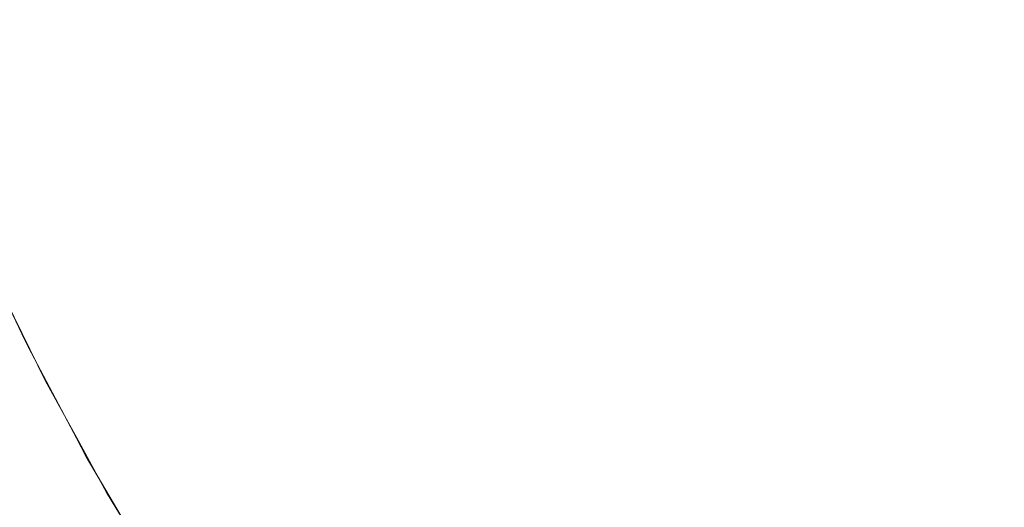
# Model space of a CAD drawing. Header units: centimetres. Extents: x -25.9 to 27.4, y -25.9 to -24.1.
# Tile 70 of 200: x -8.0077 to -7.9401, y -25.461 to -25.4275. Entities that reach past the tile are written whole.
import ezdxf

# ---------------------------------------------------------------- set-up
doc = ezdxf.new("R2010")
doc.units = ezdxf.units.CM
doc.header["$LTSCALE"] = 2.54
doc.layers.add('Lucido design-1', color=7, linetype='Continuous')

# ---------------------------------------------------------------- blocks, each defined once
blk = doc.blocks.new('Gruppo-4-1')
at = {"color": 7, "linetype": 'Continuous', "lineweight": 9}
blk.add_3dface([(-25.828561, -24.16, 708.420708), (-25.828561, -25.76, 708.420708), (27.271439, -25.76, 708.420708), (27.271439, -24.16, 708.420708)], dxfattribs=at)
for points, invisible_edges in [([(-7.993869, -25.428473, 707.982112), (-7.996699, -25.421197, 707.982112), (-7.994248, -25.420305, 707.985324), (-7.99146, -25.427475, 707.985324)], 15), ([(-7.975263, -25.428408, 707.999273), (-7.978107, -25.421944, 707.999273), (-7.97504, -25.420674, 708.001777), (-7.972254, -25.427005, 708.001777)], 15), ([(-7.996152, -25.429418, 707.978797), (-7.99902, -25.422042, 707.978797), (-7.996699, -25.421197, 707.982112), (-7.993869, -25.428473, 707.982112)], 15), ([(-7.959825, -25.428332, 708.008444), (-7.962681, -25.422541, 708.008444), (-7.959325, -25.420976, 708.010369), (-7.956541, -25.426622, 708.010369)], 15), ([(-7.946897, -25.428321, 708.013754), (-7.949764, -25.423094, 708.013754), (-7.946283, -25.421282, 708.015205), (-7.943497, -25.426358, 708.015205)], 15), ([(-7.998304, -25.43031, 707.975386), (-8.001209, -25.422839, 707.975386), (-7.99902, -25.422042, 707.978797), (-7.996152, -25.429418, 707.978797)], 15), ([(-7.978173, -25.429765, 707.996635), (-7.981073, -25.423173, 707.996635), (-7.978107, -25.421944, 707.999273), (-7.975263, -25.428408, 707.999273)], 15), ([(-7.963033, -25.430001, 708.006367), (-7.965958, -25.424069, 708.006367), (-7.962681, -25.422541, 708.008444), (-7.959825, -25.428332, 708.008444)], 15), ([(-8.000322, -25.431146, 707.971885), (-8.003262, -25.423586, 707.971885), (-8.001209, -25.422839, 707.975386), (-7.998304, -25.43031, 707.975386)], 15), ([(-7.980978, -25.431073, 707.993869), (-7.983933, -25.424357, 707.993869), (-7.981073, -25.423173, 707.996635), (-7.978173, -25.429765, 707.996635)], 15), ([(-7.950237, -25.430249, 708.012141), (-7.953186, -25.424875, 708.012141), (-7.949764, -25.423094, 708.013754), (-7.946897, -25.428321, 708.013754)], 15), ([(-8.002204, -25.431925, 707.968299), (-8.005176, -25.424283, 707.968299), (-8.003262, -25.423586, 707.971885), (-8.000322, -25.431146, 707.971885)], 15), ([(-7.966157, -25.431628, 708.004144), (-7.969151, -25.425558, 708.004144), (-7.965958, -25.424069, 708.006367), (-7.963033, -25.430001, 708.006367)], 15), ([(-8.003946, -25.432647, 707.964636), (-8.006948, -25.424927, 707.964636), (-8.005176, -25.424283, 707.968299), (-8.002204, -25.431925, 707.968299)], 15), ([(-7.983278, -25.432145, 707.991419), (-7.986278, -25.425328, 707.991419), (-7.983933, -25.424357, 707.993869), (-7.980978, -25.431073, 707.993869)], 15), ([(-7.940493, -25.431309, 708.015205), (-7.943497, -25.426358, 708.015205), (-7.940045, -25.424365, 708.016492), (-7.937132, -25.429167, 708.016492)], 15), ([(-8.005546, -25.433309, 707.960902), (-8.008575, -25.42552, 707.960902), (-8.006948, -25.424927, 707.964636), (-8.003946, -25.432647, 707.964636)], 15), ([(-7.985878, -25.433358, 707.988429), (-7.988928, -25.426426, 707.988429), (-7.986278, -25.425328, 707.991419), (-7.983278, -25.432145, 707.991419)], 15), ([(-7.953513, -25.432141, 708.010369), (-7.956541, -25.426622, 708.010369), (-7.953186, -25.424875, 708.012141), (-7.950237, -25.430249, 708.012141)], 15), ([(-8.00831, -25.434454, 707.953245), (-8.011387, -25.426543, 707.953245), (-8.010056, -25.426058, 707.957103), (-8.007001, -25.433912, 707.957103)], 15), ([(-8.007001, -25.433912, 707.957103), (-8.010056, -25.426058, 707.957103), (-8.008575, -25.42552, 707.960902), (-8.005546, -25.433309, 707.960902)], 15), ([(-7.969195, -25.433209, 708.001777), (-7.972254, -25.427005, 708.001777), (-7.969151, -25.425558, 708.004144), (-7.966157, -25.431628, 708.004144)], 15), ([(-7.988362, -25.434516, 707.985324), (-7.99146, -25.427475, 707.985324), (-7.988928, -25.426426, 707.988429), (-7.985878, -25.433358, 707.988429)], 15), ([(-7.95672, -25.433992, 708.008444), (-7.959825, -25.428332, 708.008444), (-7.956541, -25.426622, 708.010369), (-7.953513, -25.432141, 708.010369)], 15), ([(-7.943804, -25.433418, 708.013754), (-7.946897, -25.428321, 708.013754), (-7.943497, -25.426358, 708.015205), (-7.940493, -25.431309, 708.015205)], 15), ([(-7.990725, -25.435618, 707.982112), (-7.993869, -25.428473, 707.982112), (-7.99146, -25.427475, 707.985324), (-7.988362, -25.434516, 707.985324)], 15), ([(-7.97214, -25.434742, 707.999273), (-7.975263, -25.428408, 707.999273), (-7.972254, -25.427005, 708.001777), (-7.969195, -25.433209, 708.001777)], 15), ([(-7.992964, -25.436662, 707.978797), (-7.996152, -25.429418, 707.978797), (-7.993869, -25.428473, 707.982112), (-7.990725, -25.435618, 707.982112)], 15), ([(-7.974987, -25.436224, 707.996635), (-7.978173, -25.429765, 707.996635), (-7.975263, -25.428408, 707.999273), (-7.97214, -25.434742, 707.999273)], 15), ([(-7.959851, -25.4358, 708.006367), (-7.963033, -25.430001, 708.006367), (-7.959825, -25.428332, 708.008444), (-7.95672, -25.433992, 708.008444)], 15), ([(-7.947057, -25.43549, 708.012141), (-7.950237, -25.430249, 708.012141), (-7.946897, -25.428321, 708.013754), (-7.943804, -25.433418, 708.013754)], 15), ([(-7.995076, -25.437647, 707.975386), (-7.998304, -25.43031, 707.975386), (-7.996152, -25.429418, 707.978797), (-7.992964, -25.436662, 707.978797)], 15), ([(-7.937277, -25.436123, 708.015205), (-7.940493, -25.431309, 708.015205), (-7.937132, -25.429167, 708.016492), (-7.934011, -25.433837, 708.016492)], 15), ([(-7.977733, -25.437654, 707.993869), (-7.980978, -25.431073, 707.993869), (-7.978173, -25.429765, 707.996635), (-7.974987, -25.436224, 707.996635)], 15), ([(-7.962902, -25.437562, 708.004144), (-7.966157, -25.431628, 708.004144), (-7.963033, -25.430001, 708.006367), (-7.959851, -25.4358, 708.006367)], 15), ([(-7.997056, -25.43857, 707.971885), (-8.000322, -25.431146, 707.971885), (-7.998304, -25.43031, 707.975386), (-7.995076, -25.437647, 707.975386)], 15), ([(-7.950248, -25.437523, 708.010369), (-7.953513, -25.432141, 708.010369), (-7.950237, -25.430249, 708.012141), (-7.947057, -25.43549, 708.012141)], 15), ([(-7.998902, -25.439431, 707.968299), (-8.002204, -25.431925, 707.968299), (-8.000322, -25.431146, 707.971885), (-7.997056, -25.43857, 707.971885)], 15), ([(-7.979984, -25.438825, 707.991419), (-7.983278, -25.432145, 707.991419), (-7.980978, -25.431073, 707.993869), (-7.977733, -25.437654, 707.993869)], 15), ([(-7.940492, -25.438374, 708.013754), (-7.943804, -25.433418, 708.013754), (-7.940493, -25.431309, 708.015205), (-7.937277, -25.436123, 708.015205)], 15), ([(-8.00061, -25.440228, 707.964636), (-8.003946, -25.432647, 707.964636), (-8.002204, -25.431925, 707.968299), (-7.998902, -25.439431, 707.968299)], 15), ([(-7.982529, -25.44015, 707.988429), (-7.985878, -25.433358, 707.988429), (-7.983278, -25.432145, 707.991419), (-7.979984, -25.438825, 707.991419)], 15), ([(-7.965868, -25.439274, 708.001777), (-7.969195, -25.433209, 708.001777), (-7.966157, -25.431628, 708.004144), (-7.962902, -25.437562, 708.004144)], 15), ([(-7.95337, -25.439512, 708.008444), (-7.95672, -25.433992, 708.008444), (-7.953513, -25.432141, 708.010369), (-7.950248, -25.437523, 708.010369)], 15), ([(-8.00218, -25.44096, 707.960902), (-8.005546, -25.433309, 707.960902), (-8.003946, -25.432647, 707.964636), (-8.00061, -25.440228, 707.964636)], 15), ([(-8.003608, -25.441625, 707.957103), (-8.007001, -25.433912, 707.957103), (-8.005546, -25.433309, 707.960902), (-8.00218, -25.44096, 707.960902)], 15), ([(-7.98496, -25.441416, 707.985324), (-7.988362, -25.434516, 707.985324), (-7.985878, -25.433358, 707.988429), (-7.982529, -25.44015, 707.988429)], 15), ([(-7.968743, -25.440934, 707.999273), (-7.97214, -25.434742, 707.999273), (-7.969195, -25.433209, 708.001777), (-7.965868, -25.439274, 708.001777)], 15), ([(-7.943651, -25.440587, 708.012141), (-7.947057, -25.43549, 708.012141), (-7.943804, -25.433418, 708.013754), (-7.940492, -25.438374, 708.013754)], 15), ([(-8.004891, -25.442224, 707.953245), (-8.00831, -25.434454, 707.953245), (-8.007001, -25.433912, 707.957103), (-8.003608, -25.441625, 707.957103)], 15), ([(-7.95642, -25.441455, 708.006367), (-7.959851, -25.4358, 708.006367), (-7.95672, -25.433992, 708.008444), (-7.95337, -25.439512, 708.008444)], 15), ([(-8.007021, -25.443217, 707.945383), (-8.010481, -25.435353, 707.945383), (-8.00947, -25.434935, 707.949337), (-8.00603, -25.442755, 707.949337)], 15), ([(-8.00603, -25.442755, 707.949337), (-8.00947, -25.434935, 707.949337), (-8.00831, -25.434454, 707.953245), (-8.004891, -25.442224, 707.953245)], 15), ([(-7.987273, -25.44262, 707.982112), (-7.990725, -25.435618, 707.982112), (-7.988362, -25.434516, 707.985324), (-7.98496, -25.441416, 707.985324)], 15), ([(-7.971523, -25.442539, 707.996635), (-7.974987, -25.436224, 707.996635), (-7.97214, -25.434742, 707.999273), (-7.968743, -25.440934, 707.999273)], 15), ([(-8.007863, -25.44361, 707.941392), (-8.01134, -25.435709, 707.941392), (-8.010481, -25.435353, 707.945383), (-8.007021, -25.443217, 707.945383)], 15), ([(-7.989464, -25.443761, 707.978797), (-7.992964, -25.436662, 707.978797), (-7.990725, -25.435618, 707.982112), (-7.987273, -25.44262, 707.982112)], 15), ([(-7.94675, -25.442757, 708.010369), (-7.950248, -25.437523, 708.010369), (-7.947057, -25.43549, 708.012141), (-7.943651, -25.440587, 708.012141)], 15), ([(-7.974203, -25.444086, 707.993869), (-7.977733, -25.437654, 707.993869), (-7.974987, -25.436224, 707.996635), (-7.971523, -25.442539, 707.996635)], 15), ([(-7.959391, -25.443348, 708.004144), (-7.962902, -25.437562, 708.004144), (-7.959851, -25.4358, 708.006367), (-7.95642, -25.441455, 708.006367)], 15), ([(-7.936967, -25.443182, 708.013754), (-7.940492, -25.438374, 708.013754), (-7.937277, -25.436123, 708.015205), (-7.933853, -25.440793, 708.015205)], 15), ([(-7.99153, -25.444836, 707.975386), (-7.995076, -25.437647, 707.975386), (-7.992964, -25.436662, 707.978797), (-7.989464, -25.443761, 707.978797)], 15), ([(-7.993468, -25.445845, 707.971885), (-7.997056, -25.43857, 707.971885), (-7.995076, -25.437647, 707.975386), (-7.99153, -25.444836, 707.975386)], 15), ([(-7.976401, -25.445355, 707.991419), (-7.979984, -25.438825, 707.991419), (-7.977733, -25.437654, 707.993869), (-7.974203, -25.444086, 707.993869)], 15), ([(-7.962279, -25.445188, 708.001777), (-7.965868, -25.439274, 708.001777), (-7.962902, -25.437562, 708.004144), (-7.959391, -25.443348, 708.004144)], 15), ([(-7.949783, -25.44488, 708.008444), (-7.95337, -25.439512, 708.008444), (-7.950248, -25.437523, 708.010369), (-7.94675, -25.442757, 708.010369)], 15), ([(-7.995275, -25.446785, 707.968299), (-7.998902, -25.439431, 707.968299), (-7.997056, -25.43857, 707.971885), (-7.993468, -25.445845, 707.971885)], 15), ([(-7.978886, -25.44679, 707.988429), (-7.982529, -25.44015, 707.988429), (-7.979984, -25.438825, 707.991419), (-7.976401, -25.445355, 707.991419)], 15), ([(-7.940027, -25.44553, 708.012141), (-7.943651, -25.440587, 708.012141), (-7.940492, -25.438374, 708.013754), (-7.936967, -25.443182, 708.013754)], 15), ([(-7.996947, -25.447656, 707.964636), (-8.00061, -25.440228, 707.964636), (-7.998902, -25.439431, 707.968299), (-7.995275, -25.446785, 707.968299)], 15), ([(-7.965079, -25.446971, 707.999273), (-7.968743, -25.440934, 707.999273), (-7.965868, -25.439274, 708.001777), (-7.962279, -25.445188, 708.001777)], 15), ([(-7.952745, -25.446954, 708.006367), (-7.95642, -25.441455, 708.006367), (-7.95337, -25.439512, 708.008444), (-7.949783, -25.44488, 708.008444)], 15), ([(-7.998483, -25.448456, 707.960902), (-8.00218, -25.44096, 707.960902), (-8.00061, -25.440228, 707.964636), (-7.996947, -25.447656, 707.964636)], 15), ([(-7.981259, -25.44816, 707.985324), (-7.98496, -25.441416, 707.985324), (-7.982529, -25.44015, 707.988429), (-7.978886, -25.44679, 707.988429)], 15), ([(-7.999881, -25.449183, 707.957103), (-8.003608, -25.441625, 707.957103), (-8.00218, -25.44096, 707.960902), (-7.998483, -25.448456, 707.960902)], 15), ([(-7.967787, -25.448696, 707.996635), (-7.971523, -25.442539, 707.996635), (-7.968743, -25.440934, 707.999273), (-7.965079, -25.446971, 707.999273)], 15), ([(-7.943028, -25.447833, 708.010369), (-7.94675, -25.442757, 708.010369), (-7.943651, -25.440587, 708.012141), (-7.940027, -25.44553, 708.012141)], 15), ([(-8.001137, -25.449837, 707.953245), (-8.004891, -25.442224, 707.953245), (-8.003608, -25.441625, 707.957103), (-7.999881, -25.449183, 707.957103)], 15), ([(-7.983518, -25.449464, 707.982112), (-7.987273, -25.44262, 707.982112), (-7.98496, -25.441416, 707.985324), (-7.981259, -25.44816, 707.985324)], 15), ([(-7.955631, -25.448975, 708.004144), (-7.959391, -25.443348, 708.004144), (-7.95642, -25.441455, 708.006367), (-7.952745, -25.446954, 708.006367)], 15), ([(-8.007305, -25.450121, 707.714748), (-8.010969, -25.442453, 707.714748), (-8.010825, -25.442388, 707.718736), (-8.007164, -25.45005, 707.718736)], 15), ([(-8.007164, -25.45005, 707.718736), (-8.010825, -25.442388, 707.718736), (-8.010807, -25.44238, 707.720708), (-8.007602, -25.449088, 707.720708)], 11), ([(-8.007602, -25.449088, 707.720708), (-8.010807, -25.44238, 707.720708), (-8.009823, -25.444524, 707.920708)], 10), ([(-8.002251, -25.450417, 707.949337), (-8.00603, -25.442755, 707.949337), (-8.004891, -25.442224, 707.953245), (-8.001137, -25.449837, 707.953245)], 15), ([(-8.008016, -25.450479, 707.706789), (-8.011694, -25.442781, 707.706789), (-8.011259, -25.442584, 707.710763), (-8.007589, -25.450264, 707.710763)], 15), ([(-8.007589, -25.450264, 707.710763), (-8.011259, -25.442584, 707.710763), (-8.010969, -25.442453, 707.714748), (-8.007305, -25.450121, 707.714748)], 15), ([(-8.003221, -25.450922, 707.945383), (-8.007021, -25.443217, 707.945383), (-8.00603, -25.442755, 707.949337), (-8.002251, -25.450417, 707.949337)], 15), ([(-7.985657, -25.450699, 707.978797), (-7.989464, -25.443761, 707.978797), (-7.987273, -25.44262, 707.982112), (-7.983518, -25.449464, 707.982112)], 15), ([(-7.970397, -25.450359, 707.993869), (-7.974203, -25.444086, 707.993869), (-7.971523, -25.442539, 707.996635), (-7.967787, -25.448696, 707.996635)], 15), ([(-7.945966, -25.450087, 708.008444), (-7.949783, -25.44488, 708.008444), (-7.94675, -25.442757, 708.010369), (-7.943028, -25.447833, 708.010369)], 15), ([(-8.004724, -25.451704, 707.937369), (-8.008556, -25.443933, 707.937369), (-8.007863, -25.44361, 707.941392), (-8.004046, -25.451351, 707.941392)], 15), ([(-8.004046, -25.451351, 707.941392), (-8.007863, -25.44361, 707.941392), (-8.007021, -25.443217, 707.945383), (-8.003221, -25.450922, 707.945383)], 15), ([(-7.987675, -25.451864, 707.975386), (-7.99153, -25.444836, 707.975386), (-7.989464, -25.443761, 707.978797), (-7.985657, -25.450699, 707.978797)], 15), ([(-7.958436, -25.450939, 708.001777), (-7.962279, -25.445188, 708.001777), (-7.959391, -25.443348, 708.004144), (-7.955631, -25.448975, 708.004144)], 15), ([(-8.005875, -25.452303, 707.925183), (-8.009732, -25.444481, 707.925183), (-8.009491, -25.444369, 707.929258), (-8.005639, -25.452181, 707.929258)], 15), ([(-8.005639, -25.452181, 707.929258), (-8.009491, -25.444369, 707.929258), (-8.009099, -25.444186, 707.933322), (-8.005255, -25.451981, 707.933322)], 15), ([(-8.005255, -25.451981, 707.933322), (-8.009099, -25.444186, 707.933322), (-8.008556, -25.443933, 707.937369), (-8.004724, -25.451704, 707.937369)], 15), ([(-7.972537, -25.451723, 707.991419), (-7.976401, -25.445355, 707.991419), (-7.974203, -25.444086, 707.993869), (-7.970397, -25.450359, 707.993869)], 15), ([(-8.007578, -25.449076, 707.920708), (-8.009823, -25.444524, 707.920708), (-8.009822, -25.444523, 707.921253), (-8.005962, -25.452349, 707.921253)], 14), ([(-8.009823, -25.444524, 707.920708), (-8.007578, -25.449076, 707.920708), (-8.007602, -25.449088, 707.720708)], 10), ([(-8.005962, -25.452349, 707.921253), (-8.009822, -25.444523, 707.921253), (-8.009732, -25.444481, 707.925183), (-8.005875, -25.452303, 707.925183)], 15), ([(-7.989567, -25.452956, 707.971885), (-7.993468, -25.445845, 707.971885), (-7.99153, -25.444836, 707.975386), (-7.987675, -25.451864, 707.975386)], 15), ([(-7.948834, -25.452288, 708.006367), (-7.952745, -25.446954, 708.006367), (-7.949783, -25.44488, 708.008444), (-7.945966, -25.450087, 708.008444)], 15), ([(-7.974957, -25.453264, 707.988429), (-7.978886, -25.44679, 707.988429), (-7.976401, -25.445355, 707.991419), (-7.972537, -25.451723, 707.991419)], 15), ([(-7.961156, -25.452843, 707.999273), (-7.965079, -25.446971, 707.999273), (-7.962279, -25.445188, 708.001777), (-7.958436, -25.450939, 708.001777)], 15), ([(-7.939088, -25.452743, 708.010369), (-7.943028, -25.447833, 708.010369), (-7.940027, -25.44553, 708.012141), (-7.93619, -25.450311, 708.012141)], 15), ([(-7.99133, -25.453975, 707.968299), (-7.995275, -25.446785, 707.968299), (-7.993468, -25.445845, 707.971885), (-7.989567, -25.452956, 707.971885)], 15), ([(-7.992963, -25.454918, 707.964636), (-7.996947, -25.447656, 707.964636), (-7.995275, -25.446785, 707.968299), (-7.99133, -25.453975, 707.968299)], 15), ([(-7.977269, -25.454737, 707.985324), (-7.981259, -25.44816, 707.985324), (-7.978886, -25.44679, 707.988429), (-7.974957, -25.453264, 707.988429)], 15), ([(-7.963785, -25.454685, 707.996635), (-7.967787, -25.448696, 707.996635), (-7.965079, -25.446971, 707.999273), (-7.961156, -25.452843, 707.999273)], 15), ([(-7.951629, -25.454433, 708.004144), (-7.955631, -25.448975, 708.004144), (-7.952745, -25.446954, 708.006367), (-7.948834, -25.452288, 708.006367)], 15), ([(-7.994463, -25.455783, 707.960902), (-7.998483, -25.448456, 707.960902), (-7.996947, -25.447656, 707.964636), (-7.992963, -25.454918, 707.964636)], 15), ([(-7.995827, -25.456571, 707.957103), (-7.999881, -25.449183, 707.957103), (-7.998483, -25.448456, 707.960902), (-7.994463, -25.455783, 707.960902)], 15), ([(-7.979468, -25.456138, 707.982112), (-7.983518, -25.449464, 707.982112), (-7.981259, -25.44816, 707.985324), (-7.977269, -25.454737, 707.985324)], 15), ([(-7.941924, -25.455123, 708.008444), (-7.945966, -25.450087, 708.008444), (-7.943028, -25.447833, 708.010369), (-7.939088, -25.452743, 708.010369)], 15), ([(-8.007147, -25.450041, 707.720708), (-8.007602, -25.449088, 707.720708), (-8.007578, -25.449076, 707.920708)], 10), ([(-8.007602, -25.449088, 707.720708), (-8.007147, -25.450041, 707.720708), (-8.007164, -25.45005, 707.718736)], 10), ([(-8.007578, -25.449076, 707.920708), (-8.005964, -25.45235, 707.920708), (-8.007147, -25.450041, 707.720708)], 10), ([(-8.005962, -25.452349, 707.921253), (-8.005964, -25.45235, 707.920708), (-8.007578, -25.449076, 707.920708)], 9), ([(-7.966321, -25.45646, 707.993869), (-7.970397, -25.450359, 707.993869), (-7.967787, -25.448696, 707.996635), (-7.963785, -25.454685, 707.996635)], 15), ([(-7.954346, -25.456518, 708.001777), (-7.958436, -25.450939, 708.001777), (-7.955631, -25.448975, 708.004144), (-7.951629, -25.454433, 708.004144)], 15), ([(-7.998142, -25.457907, 707.949337), (-8.002251, -25.450417, 707.949337), (-8.001137, -25.449837, 707.953245), (-7.997054, -25.457279, 707.953245)], 15), ([(-7.997054, -25.457279, 707.953245), (-8.001137, -25.449837, 707.953245), (-7.999881, -25.449183, 707.957103), (-7.995827, -25.456571, 707.957103)], 15), ([(-7.981551, -25.457465, 707.978797), (-7.985657, -25.450699, 707.978797), (-7.983518, -25.449464, 707.982112), (-7.979468, -25.456138, 707.982112)], 15), ([(-8.004571, -25.458325, 707.702832), (-8.008585, -25.450766, 707.702832), (-8.008016, -25.450479, 707.706789), (-8.004014, -25.458014, 707.706789)], 15), ([(-8.004014, -25.458014, 707.706789), (-8.008016, -25.450479, 707.706789), (-8.007589, -25.450264, 707.710763), (-8.003597, -25.457781, 707.710763)], 15), ([(-8.003597, -25.457781, 707.710763), (-8.007589, -25.450264, 707.710763), (-8.007305, -25.450121, 707.714748), (-8.003319, -25.457626, 707.714748)], 15), ([(-8.003319, -25.457626, 707.714748), (-8.007305, -25.450121, 707.714748), (-8.007164, -25.45005, 707.718736), (-8.003181, -25.457548, 707.718736)], 15), ([(-8.003181, -25.457548, 707.718736), (-8.007164, -25.45005, 707.718736), (-8.007147, -25.450041, 707.720708), (-8.003846, -25.456256, 707.720708)], 11), ([(-8.003846, -25.456256, 707.720708), (-8.007147, -25.450041, 707.720708), (-8.005964, -25.45235, 707.920708)], 10), ([(-7.999089, -25.458454, 707.945383), (-8.003221, -25.450922, 707.945383), (-8.002251, -25.450417, 707.949337), (-7.998142, -25.457907, 707.949337)], 15), ([(-7.968399, -25.457916, 707.991419), (-7.972537, -25.451723, 707.991419), (-7.970397, -25.450359, 707.993869), (-7.966321, -25.45646, 707.993869)], 15), ([(-7.944694, -25.457447, 708.006367), (-7.948834, -25.452288, 708.006367), (-7.945966, -25.450087, 708.008444), (-7.941924, -25.455123, 708.008444)], 15), ([(-8.0061, -25.459179, 707.694995), (-8.010149, -25.451555, 707.694995), (-8.009296, -25.451125, 707.698898), (-8.005266, -25.458713, 707.698898)], 15), ([(-8.005266, -25.458713, 707.698898), (-8.009296, -25.451125, 707.698898), (-8.008585, -25.450766, 707.702832), (-8.004571, -25.458325, 707.702832)], 15), ([(-7.999894, -25.458919, 707.941392), (-8.004046, -25.451351, 707.941392), (-8.003221, -25.450922, 707.945383), (-7.999089, -25.458454, 707.945383)], 15), ([(-7.983516, -25.458717, 707.975386), (-7.987675, -25.451864, 707.975386), (-7.985657, -25.450699, 707.978797), (-7.981551, -25.457465, 707.978797)], 15), ([(-7.95698, -25.458539, 707.999273), (-7.961156, -25.452843, 707.999273), (-7.958436, -25.450939, 708.001777), (-7.954346, -25.456518, 708.001777)], 15), ([(-8.007071, -25.459721, 707.691128), (-8.011142, -25.452055, 707.691128), (-8.010149, -25.451555, 707.694995), (-8.0061, -25.459179, 707.694995)], 15), ([(-8.001075, -25.459601, 707.933322), (-8.005255, -25.451981, 707.933322), (-8.004724, -25.451704, 707.937369), (-8.000556, -25.459301, 707.937369)], 15), ([(-8.000556, -25.459301, 707.937369), (-8.004724, -25.451704, 707.937369), (-8.004046, -25.451351, 707.941392), (-7.999894, -25.458919, 707.941392)], 15), ([(-7.985359, -25.459891, 707.971885), (-7.989567, -25.452956, 707.971885), (-7.987675, -25.451864, 707.975386), (-7.983516, -25.458717, 707.975386)], 15), ([(-7.97075, -25.459561, 707.988429), (-7.974957, -25.453264, 707.988429), (-7.972537, -25.451723, 707.991419), (-7.968399, -25.457916, 707.991419)], 15), ([(-8.008179, -25.46034, 707.687305), (-8.012275, -25.452627, 707.687305), (-8.011142, -25.452055, 707.691128), (-8.007071, -25.459721, 707.691128)], 15), ([(-8.003827, -25.456245, 707.920708), (-8.005964, -25.45235, 707.920708), (-8.005962, -25.452349, 707.921253), (-8.001765, -25.459999, 707.921253)], 14), ([(-8.005964, -25.45235, 707.920708), (-8.003827, -25.456245, 707.920708), (-8.003846, -25.456256, 707.720708)], 10), ([(-8.001765, -25.459999, 707.921253), (-8.005962, -25.452349, 707.921253), (-8.005875, -25.452303, 707.925183), (-8.00168, -25.45995, 707.925183)], 15), ([(-8.00168, -25.45995, 707.925183), (-8.005875, -25.452303, 707.925183), (-8.005639, -25.452181, 707.929258), (-8.001449, -25.459817, 707.929258)], 15), ([(-8.001449, -25.459817, 707.929258), (-8.005639, -25.452181, 707.929258), (-8.005255, -25.451981, 707.933322), (-8.001075, -25.459601, 707.933322)], 15), ([(-7.947393, -25.459711, 708.004144), (-7.951629, -25.454433, 708.004144), (-7.948834, -25.452288, 708.006367), (-7.944694, -25.457447, 708.006367)], 15), ([(-7.987076, -25.460985, 707.968299), (-7.99133, -25.453975, 707.968299), (-7.989567, -25.452956, 707.971885), (-7.985359, -25.459891, 707.971885)], 15), ([(-7.959526, -25.460493, 707.996635), (-7.963785, -25.454685, 707.996635), (-7.961156, -25.452843, 707.999273), (-7.95698, -25.458539, 707.999273)], 15), ([(-7.937667, -25.459977, 708.008444), (-7.941924, -25.455123, 708.008444), (-7.939088, -25.452743, 708.010369), (-7.934937, -25.457476, 708.010369)], 15), ([(-7.972995, -25.461133, 707.985324), (-7.977269, -25.454737, 707.985324), (-7.974957, -25.453264, 707.988429), (-7.97075, -25.459561, 707.988429)], 15), ([(-7.988667, -25.461998, 707.964636), (-7.992963, -25.454918, 707.964636), (-7.99133, -25.453975, 707.968299), (-7.987076, -25.460985, 707.968299)], 15), ([(-7.950016, -25.461912, 708.001777), (-7.954346, -25.456518, 708.001777), (-7.951629, -25.454433, 708.004144), (-7.947393, -25.459711, 708.004144)], 15), ([(-7.990127, -25.462929, 707.960902), (-7.994463, -25.455783, 707.960902), (-7.992963, -25.454918, 707.964636), (-7.988667, -25.461998, 707.964636)], 15), ([(-7.975131, -25.462629, 707.982112), (-7.979468, -25.456138, 707.982112), (-7.977269, -25.454737, 707.985324), (-7.972995, -25.461133, 707.985324)], 15), ([(-7.961982, -25.462377, 707.993869), (-7.966321, -25.45646, 707.993869), (-7.963785, -25.454685, 707.996635), (-7.959526, -25.460493, 707.996635)], 15), ([(-7.940333, -25.46242, 708.006367), (-7.944694, -25.457447, 708.006367), (-7.941924, -25.455123, 708.008444), (-7.937667, -25.459977, 708.008444)], 15), ([(-7.991456, -25.463775, 707.957103), (-7.995827, -25.456571, 707.957103), (-7.994463, -25.455783, 707.960902), (-7.990127, -25.462929, 707.960902)], 15), ([(-8.003164, -25.457539, 707.720708), (-8.003846, -25.456256, 707.720708), (-8.003827, -25.456245, 707.920708)], 10), ([(-8.003846, -25.456256, 707.720708), (-8.003164, -25.457539, 707.720708), (-8.003181, -25.457548, 707.718736)], 10), ([(-8.003827, -25.456245, 707.920708), (-8.001767, -25.46, 707.920708), (-8.003164, -25.457539, 707.720708)], 10), ([(-8.001765, -25.459999, 707.921253), (-8.001767, -25.46, 707.920708), (-8.003827, -25.456245, 707.920708)], 9), ([(-7.992651, -25.464536, 707.953245), (-7.997054, -25.457279, 707.953245), (-7.995827, -25.456571, 707.957103), (-7.991456, -25.463775, 707.957103)], 15), ([(-7.977154, -25.464046, 707.978797), (-7.981551, -25.457465, 707.978797), (-7.979468, -25.456138, 707.982112), (-7.975131, -25.462629, 707.982112)], 15), ([(-7.963995, -25.463922, 707.991419), (-7.968399, -25.457916, 707.991419), (-7.966321, -25.45646, 707.993869), (-7.961982, -25.462377, 707.993869)], 15), ([(-7.952559, -25.464046, 707.999273), (-7.95698, -25.458539, 707.999273), (-7.954346, -25.456518, 708.001777), (-7.950016, -25.461912, 708.001777)], 15), ([(-7.99371, -25.465211, 707.949337), (-7.998142, -25.457907, 707.949337), (-7.997054, -25.457279, 707.953245), (-7.992651, -25.464536, 707.953245)], 15), ([(-7.999696, -25.465372, 707.706789), (-8.004014, -25.458014, 707.706789), (-8.003597, -25.457781, 707.710763), (-7.999289, -25.465121, 707.710763)], 15), ([(-7.999289, -25.465121, 707.710763), (-8.003597, -25.457781, 707.710763), (-8.003319, -25.457626, 707.714748), (-7.999019, -25.464955, 707.714748)], 15), ([(-7.999019, -25.464955, 707.714748), (-8.003319, -25.457626, 707.714748), (-8.003181, -25.457548, 707.718736), (-7.998884, -25.464872, 707.718736)], 15), ([(-7.998884, -25.464872, 707.718736), (-8.003181, -25.457548, 707.718736), (-8.003164, -25.457539, 707.720708), (-7.999799, -25.463274, 707.720708)], 11), ([(-7.999799, -25.463274, 707.720708), (-8.003164, -25.457539, 707.720708), (-8.001767, -25.46, 707.920708)], 10), ([(-7.994632, -25.465799, 707.945383), (-7.999089, -25.458454, 707.945383), (-7.998142, -25.457907, 707.949337), (-7.99371, -25.465211, 707.949337)], 15), ([(-7.979063, -25.465382, 707.975386), (-7.983516, -25.458717, 707.975386), (-7.981551, -25.457465, 707.978797), (-7.977154, -25.464046, 707.978797)], 15), ([(-7.966271, -25.465669, 707.988429), (-7.97075, -25.459561, 707.988429), (-7.968399, -25.457916, 707.991419), (-7.963995, -25.463922, 707.991419)], 15), ([(-7.94293, -25.4648, 708.004144), (-7.947393, -25.459711, 708.004144), (-7.944694, -25.457447, 708.006367), (-7.940333, -25.46242, 708.006367)], 15), ([(-8.000917, -25.466124, 707.698898), (-8.005266, -25.458713, 707.698898), (-8.004571, -25.458325, 707.702832), (-8.000239, -25.465706, 707.702832)], 15), ([(-8.000239, -25.465706, 707.702832), (-8.004571, -25.458325, 707.702832), (-8.004014, -25.458014, 707.706789), (-7.999696, -25.465372, 707.706789)], 15), ([(-7.995416, -25.466298, 707.941392), (-7.999894, -25.458919, 707.941392), (-7.999089, -25.458454, 707.945383), (-7.994632, -25.465799, 707.945383)], 15), ([(-7.955018, -25.46611, 707.996635), (-7.959526, -25.460493, 707.996635), (-7.95698, -25.458539, 707.999273), (-7.952559, -25.464046, 707.999273)], 15), ([(-8.002678, -25.467208, 707.691128), (-8.007071, -25.459721, 707.691128), (-8.0061, -25.459179, 707.694995), (-8.00173, -25.466624, 707.694995)], 15), ([(-8.00173, -25.466624, 707.694995), (-8.0061, -25.459179, 707.694995), (-8.005266, -25.458713, 707.698898), (-8.000917, -25.466124, 707.698898)], 15), ([(-7.996566, -25.467031, 707.933322), (-8.001075, -25.459601, 707.933322), (-8.000556, -25.459301, 707.937369), (-7.996061, -25.466709, 707.937369)], 15), ([(-7.996061, -25.466709, 707.937369), (-8.000556, -25.459301, 707.937369), (-7.999894, -25.458919, 707.941392), (-7.995416, -25.466298, 707.941392)], 15), ([(-7.980852, -25.466635, 707.971885), (-7.985359, -25.459891, 707.971885), (-7.983516, -25.458717, 707.975386), (-7.979063, -25.465382, 707.975386)], 15), ([(-8.003758, -25.467873, 707.687305), (-8.008179, -25.46034, 707.687305), (-8.007071, -25.459721, 707.691128), (-8.002678, -25.467208, 707.691128)], 15), ([(-7.999785, -25.463265, 707.920708), (-8.001767, -25.46, 707.920708), (-8.001765, -25.459999, 707.921253)], 10), ([(-8.001767, -25.46, 707.920708), (-7.999785, -25.463265, 707.920708), (-7.999799, -25.463274, 707.720708)], 10), ([(-7.997238, -25.467459, 707.921253), (-8.001765, -25.459999, 707.921253), (-8.00168, -25.45995, 707.925183), (-7.997155, -25.467406, 707.925183)], 15), ([(-8.001765, -25.459999, 707.921253), (-7.997238, -25.467459, 707.921253), (-7.99724, -25.46746, 707.920708), (-7.999785, -25.463265, 707.920708)], 11), ([(-7.997155, -25.467406, 707.925183), (-8.00168, -25.45995, 707.925183), (-8.001449, -25.459817, 707.929258), (-7.996931, -25.467263, 707.929258)], 15), ([(-7.996931, -25.467263, 707.929258), (-8.001449, -25.459817, 707.929258), (-8.001075, -25.459601, 707.933322), (-7.996566, -25.467031, 707.933322)], 15), ([(-7.982521, -25.467803, 707.968299), (-7.987076, -25.460985, 707.968299), (-7.985359, -25.459891, 707.971885), (-7.980852, -25.466635, 707.971885)], 15), ([(-7.968446, -25.467337, 707.985324), (-7.972995, -25.461133, 707.985324), (-7.97075, -25.459561, 707.988429), (-7.966271, -25.465669, 707.988429)], 15), ([(-7.945455, -25.467113, 708.001777), (-7.950016, -25.461912, 708.001777), (-7.947393, -25.459711, 708.004144), (-7.94293, -25.4648, 708.004144)], 15), ([(-7.935759, -25.467198, 708.006367), (-7.940333, -25.46242, 708.006367), (-7.937667, -25.459977, 708.008444), (-7.933202, -25.464641, 708.008444)], 15), ([(-8.00497, -25.468619, 707.683532), (-8.009421, -25.461034, 707.683532), (-8.008179, -25.46034, 707.687305), (-8.003758, -25.467873, 707.687305)], 15), ([(-7.957389, -25.468099, 707.993869), (-7.961982, -25.462377, 707.993869), (-7.959526, -25.460493, 707.996635), (-7.955018, -25.46611, 707.996635)], 15), ([(-7.984065, -25.468885, 707.964636), (-7.988667, -25.461998, 707.964636), (-7.987076, -25.460985, 707.968299), (-7.982521, -25.467803, 707.968299)], 15)]:
    blk.add_3dface(points, dxfattribs=dict(at, invisible_edges=invisible_edges))

msp = doc.modelspace()

# ---------------------------------------------------------------- block references
at = {"layer": 'Lucido design-1', "color": 7}
msp.add_blockref('Gruppo-4-1', (0, 0), dxfattribs=at)

doc.saveas('drawing.dxf')
